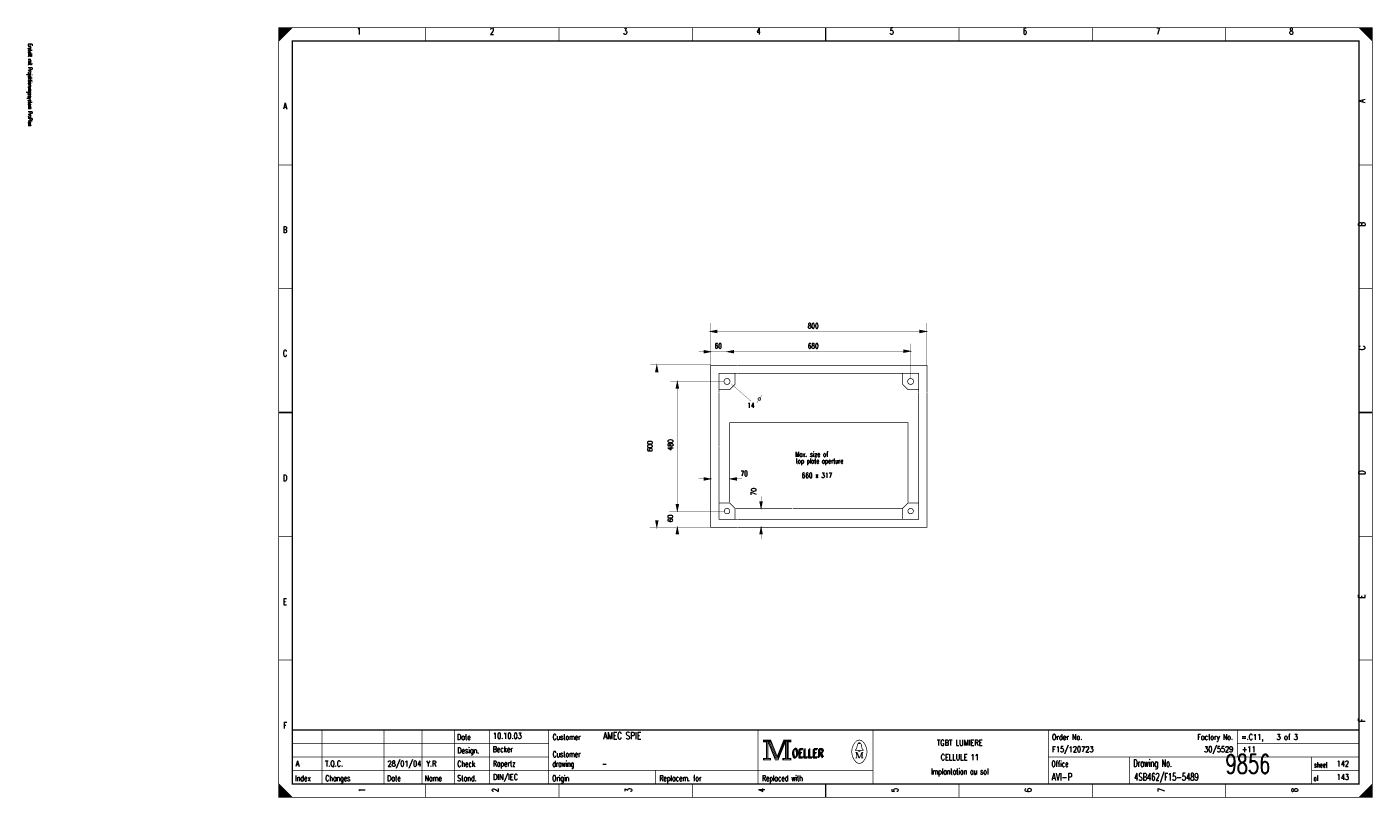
# Model space of a CAD drawing. Header units: centimetres. Extents: x 0 to 491, y -1040 to 69.
# Tile 80 of 181: x 91 to 141, y -560 to -531. Entities that reach past the tile are written whole.
import ezdxf
from ezdxf.enums import TextEntityAlignment as Align

# ---------------------------------------------------------------- set-up
doc = ezdxf.new("R2010")
doc.units = ezdxf.units.CM
doc.header["$MEASUREMENT"] = 0
doc.linetypes.add('GESTRICHELT', pattern=[3.75, 3, -0.75])
doc.layers.get('0').update_dxf_attribs({"color": 9, "linetype": 'CONTINUOUS'})
doc.layers.add('1', color=7, linetype='CONTINUOUS')
doc.styles.get("Standard").update_dxf_attribs({"font": 'romans.shx', "bigfont": 'TXT.shx'})

msp = doc.modelspace()

# ---------------------------------------------------------------- linework, layer by layer
at = {"color": 0, "const_width": 0.025, "flags": 128}
for points in [[(100, -545.75), (100, -531.5), (140.5, -531.5), (140.5, -560), (100, -560), (100, -545.75)], [(100, -531.5), (100.5, -531.5), (100, -532), (100, -531.5)], [(100.025, -531.5), (100.025, -531.975), (100.05, -531.95), (100.05, -531.5), (100.075, -531.5), (100.075, -531.925), (100.1, -531.9), (100.1, -531.5), (100.125, -531.5), (100.125, -531.875), (100.15, -531.85), (100.15, -531.5), (100.175, -531.5), (100.175, -531.825), (100.2, -531.8)], [(100.2, -531.8), (100.2, -531.5), (100.225, -531.5), (100.225, -531.775), (100.25, -531.75), (100.25, -531.5), (100.275, -531.5), (100.275, -531.725), (100.3, -531.7), (100.3, -531.5), (100.325, -531.5), (100.325, -531.675), (100.35, -531.65), (100.35, -531.5), (100.375, -531.5)], [(100.375, -531.5), (100.375, -531.625), (100.4, -531.6), (100.4, -531.5), (100.425, -531.5), (100.425, -531.575), (100.45, -531.55), (100.45, -531.5), (100.475, -531.5), (100.475, -531.525)], [(140, -531.5), (140.5, -532), (140.475, -531.975), (140.475, -531.5), (140.45, -531.5), (140.45, -531.95), (140.425, -531.925), (140.425, -531.5), (140.4, -531.5), (140.4, -531.9), (140.375, -531.875), (140.375, -531.5), (140.35, -531.5), (140.35, -531.85), (140.325, -531.825)], [(140.15, -531.65), (140.15, -531.5), (140.125, -531.5), (140.125, -531.625), (140.1, -531.6), (140.1, -531.5), (140.075, -531.5), (140.075, -531.575), (140.05, -531.55), (140.05, -531.5), (140.025, -531.5), (140.025, -531.525)], [(140.325, -531.825), (140.325, -531.5), (140.3, -531.5), (140.3, -531.8), (140.275, -531.775), (140.275, -531.5), (140.25, -531.5), (140.25, -531.75), (140.225, -531.725), (140.225, -531.5), (140.2, -531.5), (140.2, -531.7), (140.175, -531.675), (140.175, -531.5), (140.15, -531.5)], [(117.95, -557.88), (117.95, -557.95), (118.05, -557.95), (118.05, -558.55), (117.95, -558.55), (117.95, -558.62), (118.22, -558.62), (118.22, -558.55), (118.12, -558.55), (118.12, -557.95), (118.22, -557.95), (118.22, -557.88), (117.95, -557.88)], [(118.07, -557.93), (118.07, -558.57), (118.1, -558.57), (118.1, -557.93)], [(118.12, -557.95), (118.39, -558.62), (118.49, -558.62), (118.76, -557.95)], [(118.18, -557.95), (118.42, -558.54), (118.46, -558.54)], [(118.22, -557.88), (118.46, -558.48), (118.7, -557.88)], [(118.22, -557.95), (118.44, -558.51), (118.47, -558.51)], [(118.46, -558.58), (118.49, -558.58), (118.74, -557.95)], [(118.46, -558.54), (118.48, -558.54), (118.72, -557.95)], [(118.76, -557.95), (118.76, -558.55), (118.66, -558.55), (118.66, -558.62), (118.71, -558.62)], [(118.7, -557.88), (118.7, -557.95), (118.8, -557.95), (118.8, -558.55), (118.7, -558.55), (118.7, -558.62), (118.97, -558.62), (118.97, -558.55), (118.87, -558.55), (118.87, -557.95), (118.97, -557.95), (118.97, -557.88), (118.7, -557.88)], [(118.78, -557.93), (118.78, -558.57), (118.83, -558.57), (118.83, -557.93), (118.85, -557.93), (118.85, -558.57)], [(121.48, -558.26), (121.35, -558.26), (121.35, -558.24), (121.4, -558.2), (121.43, -558.04)], [(121.39, -558.33), (121.39, -558.54), (121.35, -558.54)], [(121.39, -558.33), (121.48, -558.54), (121.51, -558.54)], [(121.48, -558.01), (121.48, -557.98), (121.52, -557.98), (121.52, -558.01)], [(121.52, -558.26), (121.65, -558.26), (121.65, -558.24), (121.6, -558.2), (121.57, -558.04)], [(100, -559.5), (100, -560), (100.5, -560), (100, -559.5), (100.025, -559.525), (100.025, -560), (100.05, -560), (100.05, -559.55), (100.075, -559.575), (100.075, -560), (100.1, -560), (100.1, -559.6), (100.125, -559.625), (100.125, -560), (100.15, -560)], [(100.15, -560), (100.15, -559.65), (100.175, -559.675), (100.175, -560), (100.2, -560), (100.2, -559.7), (100.225, -559.725), (100.225, -560), (100.25, -560), (100.25, -559.75), (100.275, -559.775), (100.275, -560), (100.3, -560), (100.3, -559.8), (100.325, -559.825)], [(100.325, -559.825), (100.325, -560), (100.35, -560), (100.35, -559.85), (100.375, -559.875), (100.375, -560), (100.4, -560), (100.4, -559.9), (100.425, -559.925), (100.425, -560), (100.45, -560), (100.45, -559.95), (100.475, -559.975)], [(140.3, -560), (140.3, -559.7), (140.275, -559.725), (140.275, -560), (140.25, -560), (140.25, -559.75), (140.225, -559.775), (140.225, -560), (140.2, -560), (140.2, -559.8), (140.175, -559.825), (140.175, -560), (140.15, -560), (140.15, -559.85), (140.125, -559.875)], [(140.475, -559.525), (140.475, -560), (140.45, -560), (140.45, -559.55), (140.425, -559.575), (140.425, -560), (140.4, -560), (140.4, -559.6), (140.375, -559.625), (140.375, -560), (140.35, -560), (140.35, -559.65), (140.325, -559.675), (140.325, -560), (140.3, -560)], [(140.125, -559.875), (140.125, -560), (140.1, -560), (140.1, -559.9), (140.075, -559.925), (140.075, -560), (140.05, -560), (140.05, -559.95), (140.025, -559.975), (140.025, -560)]]:
    msp.add_lwpolyline(points, dxfattribs=at)
at = {"color": 0, "flags": 128}
for points, const_width in [([(100, -531.5), (140.5, -531.5), (140.5, -560), (100, -560)], 0.025), ([(100.5, -532), (140, -532), (140, -559.5), (100.5, -559.5)], 0.05), ([(100.5, -532), (140, -532), (140, -559.5), (100.5, -559.5)], 0.025), ([(117.97, -557.9), (118.2, -557.9), (118.2, -557.93), (117.97, -557.93)], 0.025), ([(118.72, -557.9), (118.95, -557.9), (118.95, -557.93), (118.72, -557.93)], 0.025), ([(121.48, -558.26), (121.52, -558.26), (121.52, -558.29), (121.48, -558.29)], 0.025), ([(117.97, -558.57), (118.2, -558.57), (118.2, -558.6), (117.97, -558.6)], 0.025), ([(118.68, -558.57), (118.95, -558.57), (118.95, -558.6), (118.68, -558.6)], 0.025)]:
    msp.add_lwpolyline(points, close=True, dxfattribs=dict(at, const_width=const_width))
at = {"color": 0}
for points, const_width in [([(105.438, -531.5), (105.438, -532)], 0.025), ([(110.375, -531.5), (110.375, -532)], 0.025), ([(115.312, -531.5), (115.312, -532)], 0.025), ([(120.25, -532), (120.25, -531.5)], 0.05), ([(120.25, -531.5), (120.25, -532)], 0.025), ([(125.188, -531.5), (125.188, -532)], 0.025), ([(130.125, -531.5), (130.125, -532)], 0.025), ([(135.062, -531.5), (135.062, -532)], 0.025), ([(100, -536.583), (100.5, -536.583)], 0.025), ([(140.5, -536.583), (140, -536.583)], 0.025), ([(100, -541.167), (100.5, -541.167)], 0.025), ([(140.5, -541.167), (140, -541.167)], 0.025), ([(100.5, -545.75), (100, -545.75)], 0.05), ([(100, -545.75), (100.5, -545.75)], 0.025), ([(140, -545.75), (140.5, -545.75)], 0.05), ([(140.5, -545.75), (140, -545.75)], 0.025), ([(100, -550.333), (100.5, -550.333)], 0.025), ([(140.5, -550.333), (140, -550.333)], 0.025), ([(100, -554.917), (100.5, -554.917)], 0.025), ([(140.5, -554.917), (140, -554.917)], 0.025), ([(140, -557.5), (100.5, -557.5)], 0.05), ([(101.6, -559.5), (101.6, -557.5)], 0.025), ([(103.9, -559.5), (103.9, -557.5)], 0.025), ([(105.3, -559.5), (105.3, -557.5)], 0.025), ([(106.5, -557.5), (106.5, -559.5)], 0.025), ([(107.8, -557.5), (107.8, -559.5)], 0.025), ([(110, -557.5), (110, -559.5)], 0.025), ([(117.75, -557.5), (117.75, -559.5)], 0.025), ([(122, -557.5), (122, -559.5)], 0.025), ([(128.5, -557.5), (128.5, -559.5)], 0.025), ([(135.5, -557.5), (135.5, -558.5)], 0.025), ([(100.5, -558), (110, -558)], 0.025), ([(118.15, -557.95), (118.4, -558.58)], 0.025), ([(118.47, -558.51), (118.7, -557.94)], 0.025), ([(121.35, -558.33), (121.42, -558.33)], 0.025), ([(121.42, -558.33), (121.51, -558.54)], 0.025), ([(121.46, -558.01), (121.55, -558.01)], 0.025), ([(121.51, -558.54), (121.59, -558.33)], 0.025), ([(121.59, -558.54), (121.59, -558.33)], 0.025), ([(121.59, -558.33), (121.65, -558.33)], 0.025), ([(121.61, -558.33), (121.61, -558.54)], 0.025), ([(135.5, -558), (140, -558)], 0.025), ([(100.5, -558.5), (110, -558.5)], 0.025), ([(118.4, -558.58), (118.46, -558.58)], 0.025), ([(121.39, -558.54), (121.43, -558.54)], 0.025), ([(121.65, -558.54), (121.57, -558.54)], 0.025), ([(128.5, -558.5), (140, -558.5)], 0.025), ([(131.5, -558.5), (131.5, -559.5)], 0.025), ([(138.25, -558.5), (138.25, -559.5)], 0.025), ([(100.5, -559), (122, -559)], 0.025), ([(113.95, -559), (113.95, -559.5)], 0.025), ([(138.25, -559), (140, -559)], 0.025), ([(105.438, -560), (105.438, -559.5)], 0.025), ([(110.375, -560), (110.375, -559.5)], 0.025), ([(115.312, -560), (115.312, -559.5)], 0.025), ([(120.25, -559.5), (120.25, -560)], 0.05), ([(120.25, -560), (120.25, -559.5)], 0.025), ([(125.188, -560), (125.188, -559.5)], 0.025), ([(130.125, -560), (130.125, -559.5)], 0.025), ([(135.062, -560), (135.062, -559.5)], 0.025), ([(140.5, -559.5), (140, -560)], 0.025), ([(100.475, -560), (100.475, -559.975)], 0.025)]:
    msp.add_lwpolyline(points, dxfattribs=dict(at, const_width=const_width))
at = {"color": 0, "const_width": 0.025, "flags": 128}
for points in [[(121.35, -557.961, 0.373815), (121.349, -558.657, 0.373815)], [(121.649, -557.96, 0.530775), (121.351, -557.959, 0.530775)], [(121.46, -558.01, 0.414214), (121.43, -558.04, 0.414214)], [(121.57, -558.04, 0.414214), (121.54, -558.01, 0.414214)], [(121.65, -558.66, 0.378582), (121.646, -557.956, 0.378582)], [(121.35, -558.66, 0.532213), (121.649, -558.661, 0.532213)]]:
    msp.add_lwpolyline(points, format="xyb", dxfattribs=at)
at = {"layer": '1', "color": 0, "const_width": 0.025, "flags": 128}
for points in [[(115.98, -542.75), (116.23, -542.7), (116.23, -542.8), (115.98, -542.75)], [(123.98, -542.75), (123.73, -542.7), (123.73, -542.8), (123.98, -542.75)], [(116, -543.5), (115.75, -543.45), (115.75, -543.55), (116, -543.5)], [(116.6, -543.5), (116.85, -543.45), (116.85, -543.55), (116.6, -543.5)], [(123.39, -543.48), (123.14, -543.43), (123.14, -543.53), (123.39, -543.48)], [(114, -544), (113.95, -544.25), (114.05, -544.25), (114, -544)], [(116, -544.99), (116, -544), (117, -544)], [(116.9, -544.3), (116.9, -544.7), (116.7, -544.9), (116.3, -544.9)], [(117, -544.3), (116.3, -544.3), (116.3, -544.99)], [(123.01, -544), (124, -544), (124, -544.99)], [(123.7, -544.99), (123.7, -544.3), (123.01, -544.3)], [(123.1, -544.3), (123.1, -544.7), (123.3, -544.9), (123.7, -544.9)], [(114.76, -544.6), (114.71, -544.85), (114.81, -544.85), (114.76, -544.6)], [(116, -548.21), (115.75, -548.16), (115.75, -548.26), (116, -548.21)], [(116.71, -548.21), (116.96, -548.16), (116.96, -548.26), (116.71, -548.21)], [(114.76, -549.4), (114.71, -549.15), (114.81, -549.15), (114.76, -549.4)], [(116, -549), (116, -550), (117, -550)], [(116.3, -549), (116.3, -549.7), (117, -549.7)], [(116.9, -549.7), (116.9, -549.3), (116.7, -549.1), (116.3, -549.1)], [(117.86, -549.3), (117.81, -549.05), (117.91, -549.05), (117.86, -549.3)], [(123.01, -549.7), (123.7, -549.7), (123.7, -549)], [(123.01, -550), (124, -550), (124, -549)], [(123.7, -549.1), (123.3, -549.1), (123.1, -549.3), (123.1, -549.7)], [(114, -550), (113.95, -549.75), (114.05, -549.75), (114, -550)], [(114.76, -550), (114.71, -550.25), (114.81, -550.25), (114.76, -550)], [(117.86, -550), (117.81, -550.25), (117.91, -550.25), (117.86, -550)]]:
    msp.add_lwpolyline(points, dxfattribs=at)
at = {"layer": '1', "color": 0}
for points, const_width in [([(116.23, -542.78), (115.98, -542.75)], 0.025), ([(115.99, -542.75), (116.23, -542.72)], 0.025), ([(115.99, -542.75), (116.23, -542.74)], 0.025), ([(116, -542.44), (116, -544)], 0.01), ([(116.01, -542.75), (116.23, -542.76)], 0.025), ([(116.23, -542.75), (118.99, -542.75)], 0.01), ([(118.99, -542.75), (121, -542.75)], 0.01), ([(120.99, -542.75), (123.73, -542.75)], 0.01), ([(123.73, -542.72), (123.98, -542.75)], 0.025), ([(123.73, -542.74), (123.96, -542.75)], 0.025), ([(123.98, -542.75), (123.73, -542.78)], 0.025), ([(123.73, -542.76), (123.98, -542.75)], 0.025), ([(124, -542.44), (124, -544)], 0.01), ([(116.6, -543.17), (116.6, -544.47)], 0.01), ([(123.41, -543.2), (123.41, -544.5)], 0.01), ([(115.55, -543.5), (115.75, -543.5)], 0.01), ([(115.75, -543.47), (116, -543.5)], 0.025), ([(115.75, -543.49), (115.98, -543.5)], 0.025), ([(115.75, -543.51), (116, -543.5)], 0.025), ([(116, -543.5), (115.75, -543.53)], 0.025), ([(116, -543.5), (116.6, -543.5)], 0.01), ([(116.85, -543.53), (116.6, -543.5)], 0.025), ([(116.61, -543.5), (116.85, -543.47)], 0.025), ([(116.61, -543.5), (116.85, -543.49)], 0.025), ([(116.63, -543.5), (116.85, -543.51)], 0.025), ([(118.99, -543.49), (116.84, -543.49)], 0.01), ([(118.99, -543.49), (121, -543.49)], 0.01), ([(121, -543.49), (123.13, -543.49)], 0.01), ([(123.14, -543.45), (123.39, -543.48)], 0.025), ([(123.14, -543.47), (123.37, -543.48)], 0.025), ([(123.39, -543.48), (123.14, -543.51)], 0.025), ([(123.14, -543.49), (123.39, -543.48)], 0.025), ([(113.76, -543.99), (116, -543.99)], 0.01), ([(114, -544.02), (113.96, -544.25)], 0.025), ([(114, -544.02), (113.98, -544.25)], 0.025), ([(114, -544.03), (114.03, -544.25)], 0.025), ([(114, -544.03), (114.01, -544.25)], 0.025), ([(114.02, -549.73), (114.02, -544.26)], 0.01), ([(117.01, -544), (119, -544)], 0.025), ([(117.01, -544.3), (119, -544.3)], 0.025), ([(119.01, -544), (121, -544)], 0.025), ([(119.01, -544.3), (121, -544.3)], 0.025), ([(121.01, -544), (123, -544)], 0.025), ([(121.01, -544.3), (123, -544.3)], 0.025), ([(114.5, -544.59), (116.5, -544.59)], 0.01), ([(114.76, -544.62), (114.72, -544.85)], 0.025), ([(114.76, -544.62), (114.74, -544.85)], 0.025), ([(114.75, -549.18), (114.75, -544.85)], 0.01), ([(114.76, -544.63), (114.77, -544.85)], 0.025), ([(114.76, -544.63), (114.79, -544.85)], 0.025), ([(116.74, -544.68), (117.49, -545.33)], 0.01), ([(116, -546.98), (116, -544.99)], 0.025), ([(116.3, -546.99), (116.3, -545)], 0.025), ([(117.9, -545.1), (117.7, -545.4)], 0.01), ([(123.7, -546.99), (123.7, -545)], 0.025), ([(124, -546.99), (124, -545)], 0.025), ([(116, -549), (116, -546.94)], 0.025), ([(116.3, -549), (116.3, -547)], 0.025), ([(123.7, -549), (123.7, -546.95)], 0.025), ([(124, -549.01), (124, -546.94)], 0.025), ([(115.55, -548.21), (115.75, -548.21)], 0.01), ([(115.75, -548.18), (116, -548.21)], 0.025), ([(115.75, -548.2), (115.98, -548.21)], 0.025), ([(115.75, -548.22), (116, -548.21)], 0.025), ([(116, -548.21), (115.75, -548.24)], 0.025), ([(116.96, -548.24), (116.71, -548.21)], 0.025), ([(116.72, -548.21), (116.96, -548.18)], 0.025), ([(116.72, -548.21), (116.96, -548.2)], 0.025), ([(116.74, -548.21), (116.96, -548.22)], 0.025), ([(116.96, -548.21), (117.16, -548.21)], 0.01), ([(117.86, -549.05), (117.86, -548.85)], 0.01), ([(114.76, -549.39), (114.73, -549.15)], 0.025), ([(114.76, -549.39), (114.75, -549.15)], 0.025), ([(114.76, -549.4), (114.77, -549.15)], 0.025), ([(114.76, -549.4), (114.79, -549.15)], 0.025), ([(117.86, -549.29), (117.83, -549.05)], 0.025), ([(117.86, -549.29), (117.85, -549.05)], 0.025), ([(117.86, -549.3), (117.87, -549.05)], 0.025), ([(117.86, -549.3), (117.89, -549.05)], 0.025), ([(114, -549.99), (113.97, -549.75)], 0.025), ([(114, -549.99), (113.99, -549.75)], 0.025), ([(114, -550), (114.01, -549.75)], 0.025), ([(114, -550), (114.03, -549.75)], 0.025), ([(114.46, -549.4), (116.53, -549.4)], 0.01), ([(114.76, -549.4), (114.76, -549.99)], 0.01), ([(117.01, -549.7), (119, -549.7)], 0.025), ([(119.01, -549.7), (121, -549.7)], 0.025), ([(121.01, -549.7), (123, -549.7)], 0.025), ([(113.73, -550), (116, -550)], 0.01), ([(114.76, -550.02), (114.72, -550.25)], 0.025), ([(114.76, -550.02), (114.74, -550.25)], 0.025), ([(114.76, -550.03), (114.77, -550.25)], 0.025), ([(114.76, -550.03), (114.79, -550.25)], 0.025), ([(114.76, -549.99), (114.76, -550.45)], 0.01), ([(117.01, -550), (119, -550)], 0.025), ([(117.86, -550.02), (117.82, -550.25)], 0.025), ([(117.86, -550.02), (117.84, -550.25)], 0.025), ([(117.86, -550.03), (117.89, -550.25)], 0.025), ([(117.86, -550.03), (117.87, -550.25)], 0.025), ([(117.86, -549.99), (117.86, -550.45)], 0.01), ([(119.01, -550), (121, -550)], 0.025), ([(121.01, -550), (123, -550)], 0.025)]:
    msp.add_lwpolyline(points, dxfattribs=dict(at, const_width=const_width))
at = {"layer": '1', "color": 0, "const_width": 0.025, "flags": 128}
for points in [[(116.71, -544.6, 1), (116.49, -544.6, 1)], [(123.51, -544.6, 1), (123.29, -544.6, 1)], [(117.85, -545.25, 1), (117.75, -545.25, 1)], [(116.7, -549.4, 1), (116.5, -549.4, 1)], [(123.5, -549.4, 1), (123.3, -549.4, 1)]]:
    msp.add_lwpolyline(points, format="xyb", close=True, dxfattribs=at)
at = {"layer": '1', "color": 0, "linetype": 'GESTRICHELT', "const_width": 0.025, "flags": 128}
msp.add_lwpolyline([(116.7, -549.07), (116.7, -546.13), (123.3, -546.13), (123.3, -549.08)], dxfattribs=at)
at = {"layer": '1', "color": 0, "linetype": 'GESTRICHELT', "const_width": 0.025}
for points in [[(119.01, -549.3), (116.92, -549.3)], [(121.01, -549.3), (119.03, -549.3)], [(123.1, -549.3), (121.01, -549.3)]]:
    msp.add_lwpolyline(points, dxfattribs=at)

# ---------------------------------------------------------------- texts
at = {"color": 0}
for s, height, width, p in [('1', 0.238, 0.672, (102.965, -531.514)), ('2', 0.238, 0.672, (107.899, -531.514)), ('3', 0.238, 0.672, (112.832, -531.514)), ('4', 0.238, 0.672, (117.766, -531.514)), ('5', 0.238, 0.672, (122.699, -531.514)), ('6', 0.238, 0.672, (127.632, -531.514)), ('7', 0.238, 0.672, (132.566, -531.514)), ('8', 0.238, 0.672, (137.499, -531.514)), ('A', 0.238, 0.76, (100.233, -534.283)), ('B', 0.238, 0.76, (100.233, -538.861)), ('C', 0.238, 0.76, (100.233, -543.439)), ('D', 0.238, 0.76, (100.233, -548.053)), ('E', 0.238, 0.76, (100.233, -552.632)), ('F', 0.238, 0.76, (100.233, -557.21)), ('TGBT LUMIERE', 0.21431, 0.754667, (125.219, -557.87)), ('CELLULE 11', 0.2143, 0.736, (125.219, -558.403)), ('Implantation au sol', 0.21431, 0.618526, (125.219, -558.935))]:
    msp.add_text(s, height=height, dxfattribs=dict(at, width=width)).set_placement(p, align=Align.TOP_CENTER)
at = {"color": 0, "width": 0.622634}
msp.add_text('Erstellt mit Projektierungssystem ProPlan', height=0.14288, rotation=270, dxfattribs=at).set_placement((90.677, -532.094), align=Align.BOTTOM_LEFT)
at = {"color": 0, "width": 0.76}
for s, p in [('A', (139.991, -534.283)), ('B', (139.991, -538.861)), ('C', (139.992, -543.439)), ('D', (139.992, -548.053)), ('E', (139.991, -552.632)), ('F', (139.991, -557.21))]:
    msp.add_text(s, height=0.238, rotation=90, dxfattribs=at).set_placement(p, align=Align.TOP_LEFT)
at = {"color": 0}
for s, height, width, p in [('Date', 0.2143, 0.64, (106.605, -557.658)), ('Customer', 0.2143, 0.62, (110.14, -557.658)), ('Order No.', 0.2143, 0.656889, (128.633, -557.658)), ('=.C11,    3 of 3', 0.21431, 0.682, (135.643, -557.658)), ('Design.', 0.2143, 0.636571, (106.619, -558.154)), ('Customer', 0.2143, 0.62, (110.14, -558.296)), ('OELLER', 0.3096, 0.76, (118.996, -558.225)), ('OELLER', 0.3096, 0.76, (118.996, -558.225)), ('OELLER', 0.3096, 0.76, (119.032, -558.19)), ('Check', 0.2143, 0.632, (106.612, -558.651)), ('drawing', 0.2143, 0.6, (110.133, -558.651)), ('Office', 0.2143, 0.626667, (128.615, -558.651)), ('Drawing No.', 0.26194, 0.646545, (131.643, -558.602)), ('sheet', 0.1905, 0.6, (138.338, -558.701)), ('Index', 0.2143, 0.632, (100.609, -559.184)), ('Changes', 0.2143, 0.622857, (101.726, -559.184)), ('Date', 0.2143, 0.64, (104.015, -559.184)), ('Name', 0.2143, 0.64, (105.404, -559.184)), ('Stand.', 0.2143, 0.642667, (106.612, -559.184)), ('Origin', 0.2143, 0.626667, (110.127, -559.184)), ('Replacem. for', 0.21431, 0.627077, (114.097, -559.184)), ('Replaced with', 0.21431, 0.619692, (117.895, -559.184)), ('of', 0.1905, 0.6, (138.323, -559.198))]:
    msp.add_text(s, height=height, dxfattribs=dict(at, width=width)).set_placement(p, align=Align.TOP_LEFT)
for s, height, width, p in [('10.10.03', 0.2143, 0.678, (107.934, -557.892)), ('AMEC SPIE', 0.2619, 0.752889, (112.016, -557.923)), ('Becker', 0.2143, 0.626667, (107.927, -558.389)), ('F15/120723', 0.2143, 0.6832, (128.639, -558.389)), ('+11', 0.2143, 0.68, (135.67, -558.389)), ('A', 0.214, 0.76, (100.621, -558.921)), ('T.Q.C.', 0.2143, 0.728, (101.716, -558.921)), ('28/01/04', 0.2143, 0.678, (104.029, -558.921)), ('Y.R', 0.2143, 0.738667, (105.467, -558.921)), ('Ropertz', 0.2143, 0.622857, (107.932, -558.921)), ('-', 0.214, 0.696, (111.965, -558.921)), ('9856', 0.7, 0.6928, (135.058, -559.322)), ('142', 0.2143, 0.672, (139.177, -558.921)), ('DIN/IEC', 0.2143, 0.750857, (107.935, -559.418)), ('AVI-P', 0.2619, 0.7472, (128.624, -559.449)), ('4SB462/F15-5489', 0.26194, 0.6928, (131.679, -559.449)), ('143', 0.2143, 0.672, (139.177, -559.418))]:
    msp.add_text(s, height=height, dxfattribs=dict(at, width=width)).set_placement(p, align=Align.BOTTOM_LEFT)
at = {"color": 0, "width": 0.646545}
msp.add_text('Factory No.', height=0.21431, dxfattribs=at).set_placement((135.335, -557.658), align=Align.TOP_RIGHT)
at = {"color": 0, "width": 0.675429}
msp.add_text('30/5529', height=0.2143, dxfattribs=at).set_placement((135.346, -558.389), align=Align.BOTTOM_RIGHT)
at = {"color": 0, "width": 0.672}
for s, p in [('1', (102.965, -559.73)), ('2', (107.899, -559.73)), ('3', (112.832, -559.73)), ('4', (117.766, -559.73)), ('5', (122.699, -559.73)), ('6', (127.632, -559.73)), ('7', (132.566, -559.73)), ('8', (137.499, -559.73))]:
    msp.add_text(s, height=0.238, rotation=90, dxfattribs=at).set_placement(p, align=Align.TOP_CENTER)
at = {"layer": '1', "color": 0}
for s, width, p in [('800', 0.672, (119.591, -542.446)), ('680', 0.672, (119.591, -543.191)), ('14', 0.672, (117.35, -545.392)), ('Max. size of', 0.637333, (119.125, -547.202)), ('top plate aperture', 0.610667, (119.148, -547.45)), ('70', 0.672, (117.101, -547.911)), ('660 x 317', 0.669333, (119.366, -547.982))]:
    msp.add_text(s, height=0.1905, dxfattribs=dict(at, width=width)).set_placement(p, align=Align.TOP_LEFT)
at = {"layer": '1', "color": 0, "width": 0.672}
msp.add_text('60', height=0.1905, dxfattribs=at).set_placement((116.275, -543.191), align=Align.TOP_CENTER)
msp.add_text('600', height=0.1905, rotation=90, dxfattribs=at).set_placement((113.897, -547), align=Align.BOTTOM_CENTER)
for s, p in [('480', (114.657, -547.147)), ('70', (117.74, -548.815)), ('60', (114.652, -549.809))]:
    msp.add_text(s, height=0.1905, rotation=90, dxfattribs=at).set_placement(p, align=Align.BOTTOM_LEFT)

doc.saveas('drawing.dxf')
